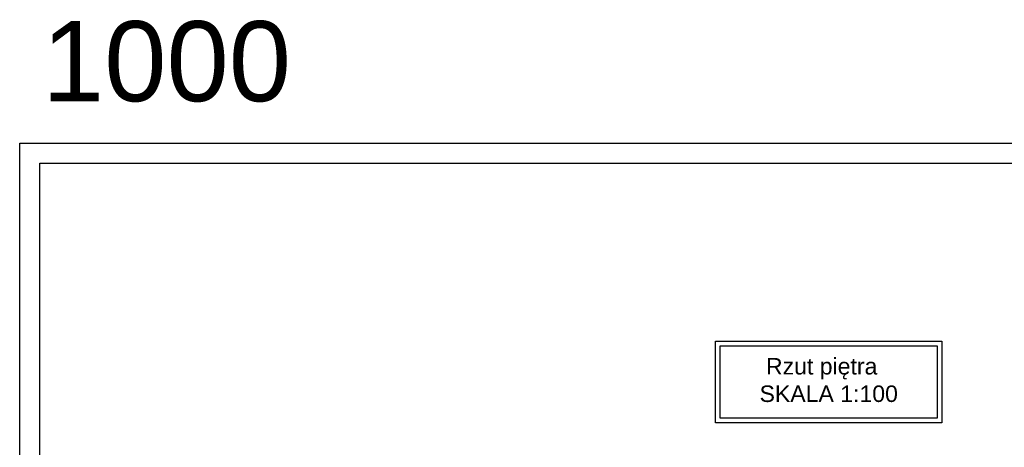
# Model space of a CAD drawing. Header units: inches. Extents: x -112469 to 885939, y -131046 to 286269.
# Tile 113 of 138: x 135475 to 160047, y -34259 to -23586. Entities that reach past the tile are written whole.
import ezdxf

# ---------------------------------------------------------------- set-up
doc = ezdxf.new("R2010")
doc.units = ezdxf.units.IN
doc.header["$MEASUREMENT"] = 0
doc.styles.get("Standard").update_dxf_attribs({"font": 'arial.ttf'})

msp = doc.modelspace()

# ---------------------------------------------------------------- linework, layer by layer
for points in [[(135475, -26665), (235475, -26665), (235475, -68665), (135475, -68665)], [(135975, -27165), (234975, -27165), (234975, -68165), (135975, -68165)], [(152841, -31610), (158491, -31610), (158491, -33650), (152841, -33650)], [(152958, -31727), (158373, -31727), (158373, -33533), (152958, -33533)]]:
    msp.add_lwpolyline(points, close=True)

# ---------------------------------------------------------------- texts
at = {"width": 22558.04, "attachment_point": 1}
for s, insert, char_height in [('1000', (136032, -23622), 2000), (' Rzut piętra\\PSKALA 1:100', (153939, -32030), 411.6)]:
    msp.add_mtext(s, dxfattribs=dict(at, insert=insert, char_height=char_height))

doc.saveas('drawing.dxf')
